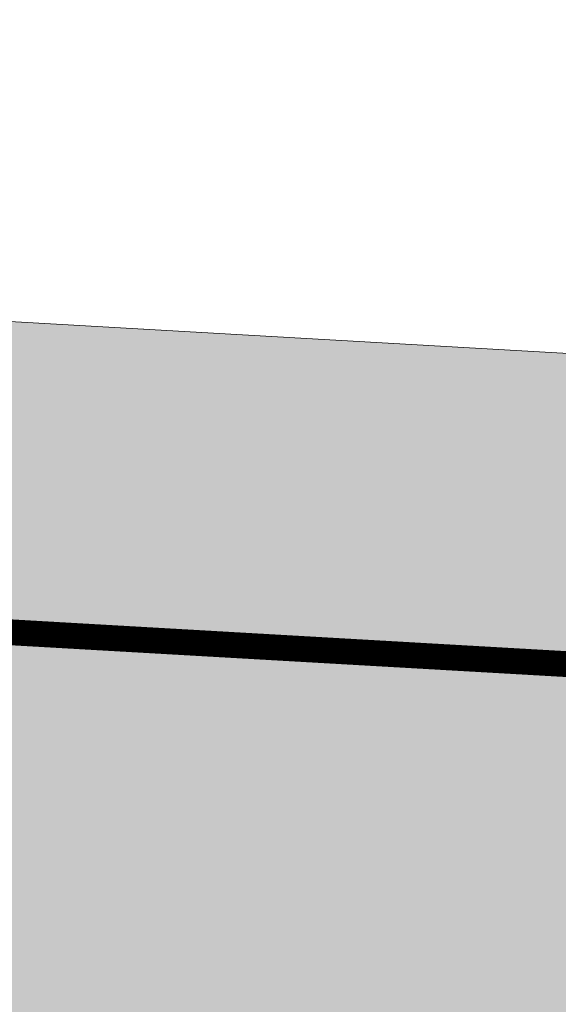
# Model space of a CAD drawing. Header units: metres. Extents: x 174423 to 274510, y 410991 to 462742.
# Tile 24 of 256: x 174602.01 to 174603.05, y 462390.97 to 462392.87. Entities that reach past the tile are written whole.
import ezdxf

# ---------------------------------------------------------------- set-up
doc = ezdxf.new("R2010")
doc.units = ezdxf.units.M
doc.linetypes.add('HIDDENX2', pattern=[19.05, 12.7, -6.35])
for name, color, linetype, lineweight in [('-DR-nw-BRM-arc-zand voor zandbed', 252, 'Continuous', 9), ('-DR-nw-gr-arc-groeiplaats-grond gazon 0.30', 250, 'Continuous', 9), ('N-WE-GR-WORTELDOEK-G', 147, 'HIDDENX2', 25)]:
    doc.layers.add(name, color=color, linetype=linetype, lineweight=lineweight)

msp = doc.modelspace()

# ---------------------------------------------------------------- hatches: boundary and pattern name
at = {"layer": '-DR-nw-BRM-arc-zand voor zandbed'}
h = msp.add_hatch(dxfattribs=at)
h.set_pattern_fill('AGW-GROND_ZAND', color=256, scale=0.2, angle=89.9999, pattern_type=2)
h.set_pattern_definition([(127.49989742, (0, 0), (-0.38536477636, -0.01259798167), [0, -0.304, 0, -0.34, 0, -0.325]), (97.49989742, (0, 0), (-0.56442857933, 0.3539563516), [0, -0.164, 0, -0.274, 0, -0.105]), (57.49989742, (-4e-07, -0.246), (-0.0011306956, 0.62282837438), [0, -0.1, 0, -0.36, 0, -0.47]), (47.49989742, (-4e-07, -0.246), (-0.17553403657, 0.6012256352), [0, -0.05, 0, -0.236, 0, -0.27])])
edge = h.paths.add_edge_path()
edge.add_line((174625.8785, 462388.9197), (174648.7389, 462387.612))
edge.add_line((174648.7389, 462387.612), (174650.5301, 462387.4275))
edge.add_arc((174626.4023, 462088.3993), 300, 81.540532, 85.38696, ccw=False)
edge.add_line((174670.5353, 462385.1354), (174688.7937, 462381.8463))
edge.add_arc((174687.3754, 462373.973), 8, -22.24091, 79.78828, ccw=False)
edge.add_line((174694.7802, 462370.945), (174696.629, 462370.1822))
edge.add_arc((174687.3754, 462373.973), 10, 337.72289, 439.78828)
edge.add_line((174689.1483, 462383.8146), (174670.8867, 462387.1042))
edge.add_arc((174621.6317, 462051.9577), 338.7466, 81.63934, 85.39021)
edge.add_line((174648.8565, 462389.6085), (174599.1172, 462392.4539))
edge.add_line((174599.1172, 462392.4539), (174598.7933, 462390.4692))
edge.add_line((174598.7933, 462390.4692), (174623.8818, 462389.0339))
edge.add_line((174623.8818, 462389.0339), (174622.2846, 462361.1137))
edge.add_line((174622.2846, 462361.1137), (174624.5351, 462365.4367))
edge.add_line((174624.5351, 462365.4367), (174625.8785, 462388.9197))

# ---------------------------------------------------------------- linework, layer by layer
msp.add_lwpolyline([(174625.8785, 462388.9197), (174648.7389, 462387.612), (174650.5301, 462387.4275, -0.016785), (174670.5353, 462385.1354), (174688.7937, 462381.8463, -0.477132), (174694.7802, 462370.945), (174696.629, 462370.1822, 0.477326), (174689.1483, 462383.8146), (174670.8867, 462387.1042, 0.016368), (174648.8565, 462389.6085), (174599.1172, 462392.4539), (174598.7933, 462390.4692), (174623.8818, 462389.0339), (174622.2846, 462361.1137), (174624.5351, 462365.4367)], format="xyb", close=True, dxfattribs=at)
at = {"layer": '-DR-nw-gr-arc-groeiplaats-grond gazon 0.30'}
msp.add_lwpolyline([(174601.1184, 462402.9693, 0.011059), (174599.1172, 462392.4539), (174648.8554, 462389.6086, -0.016371), (174670.8883, 462387.104)], format="xyb", dxfattribs=at)
at = {"layer": 'N-WE-GR-WORTELDOEK-G', "ltscale": 2, "const_width": 0.05, "flags": 128}
msp.add_lwpolyline([(174600.4214, 462400.6012), (174598.8196, 462391.8699), (174608.023, 462391.3435)], dxfattribs=at)

doc.saveas('drawing.dxf')
